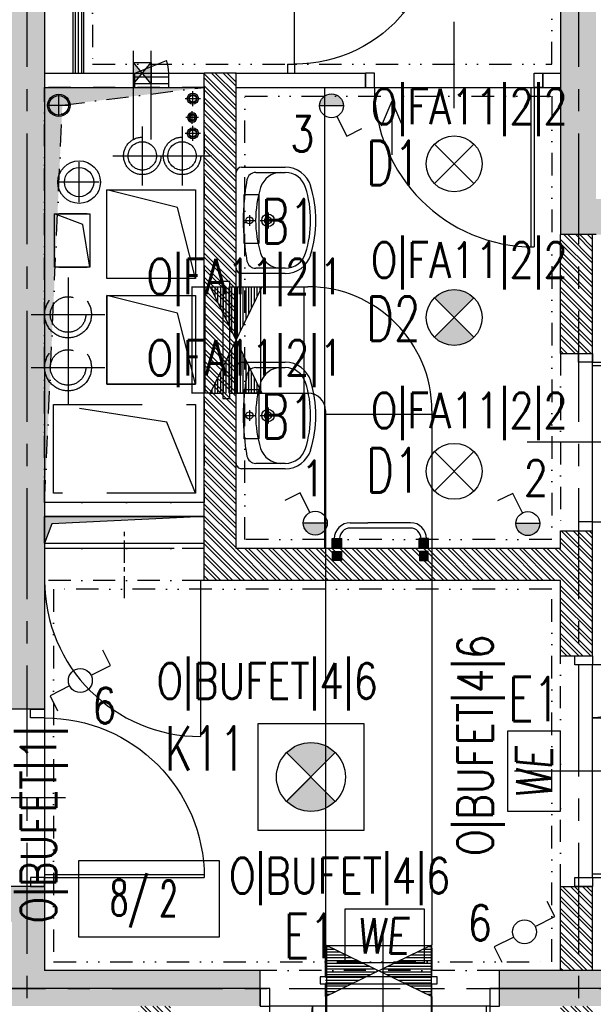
# Model space of a CAD drawing. Extents: x 41755 to 123924, y -112333 to 86187.
# Tile 220 of 256: x 100957 to 101280, y -7670 to -7114. Entities that reach past the tile are written whole.
import ezdxf
from ezdxf.enums import TextEntityAlignment as Align

# ---------------------------------------------------------------- set-up
doc = ezdxf.new("R2010")
doc.units = 0
doc.header["$LTSCALE"] = 50
for name, pattern in [('CENTER', [2, 1.25, -0.25, 0.25, -0.25]), ('DASHDOT', [1, 0.5, -0.25, 0, -0.25]), ('DASHED', [0.75, 0.5, -0.25]), ('DASHED2', [0.375, 0.25, -0.125]), ('DIVIDE', [31.75, 12.7, -6.35, 0, -6.35, 0, -6.35])]:
    doc.linetypes.add(name, pattern=pattern)
doc.layers.get('0').update_dxf_attribs({"color": 101, "linetype": 'CONTINUOUS'})
for name, color, linetype in [('Drz---drzwi', 5, 'CONTINUOUS'), ('E-90', 6, 'CONTINUOUS'), ('E35', 6, 'CONTINUOUS'), ('E50', 3, 'CONTINUOUS'), ('Ins-co', 2, 'CONTINUOUS'), ('Ins-kan', 54, 'CONTINUOUS'), ('ins-kan-deszcz', 132, 'CONTINUOUS'), ('Ins-ppoz-opis', 240, 'CONTINUOUS'), ('Ins-went', 141, 'CONTINUOUS'), ('Ins-wod', 4, 'CONTINUOUS'), ('Opis-pom', 6, 'CONTINUOUS'), ('Opis_pom_ramka', 6, 'CONTINUOUS'), ('Os-osie', 14, 'CENTER'), ('Os-osie glowne', 1, 'CENTER'), ('Sc-beton', 7, 'CONTINUOUS'), ('Sc-beton-hatch', 86, 'CONTINUOUS'), ('Sc-cegla pustak', 42, 'CONTINUOUS'), ('Sc-cegla pustak-hatch', 8, 'CONTINUOUS'), ('Sc-gk', 120, 'CONTINUOUS'), ('Sc-nadproza kon', 5, 'DASHED2'), ('Sc-silikat', 61, 'CONTINUOUS'), ('Sc-systemowe', 150, 'CONTINUOUS'), ('Suf-widok', 8, 'CONTINUOUS'), ('W-otwor-strop', 1, 'CONTINUOUS'), ('Wyp-sanitar', 131, 'CONTINUOUS')]:
    doc.layers.add(name, color=color, linetype=linetype)
doc.styles.add('KA wymiar', font='romans.shx', dxfattribs={"width": 0.6})
doc.styles.add('ROMANS', font='romans', dxfattribs={"width": 0.85})
doc.linetypes.add('BATTING', pattern='A,0.0001,-0.1,[134,ltypeshp.shx,S=0.1,R=0,X=-0.1,Y=0],-0.2,[134,ltypeshp.shx,S=0.1,R=180,X=0.1,Y=0],-0.1', length=0.4001)
doc.linetypes.add('ZIGZAG', pattern='A,0.00254,-5.08,[131,ltypeshp.shx,S=5.08,R=0,X=-5.08,Y=0],-10.16,[131,ltypeshp.shx,S=5.08,R=180,X=5.08,Y=0],-5.08', length=20.32254)

# ---------------------------------------------------------------- blocks, each defined once
blk = doc.blocks.new('_0630_drzwi 120 10')
at = {"ltscale": 7}
for p, q in [((5.5, 5), (5.5, 105)), ((7.5, 5), (7.5, 105)), ((65.5, 18), (65.5, -39))]:
    blk.add_line(p, q, dxfattribs=at)
for points in [[(129.5, 29), (129.5, 5)], [(5.5, 5), (129.5, 5)]]:
    blk.add_lwpolyline(points, dxfattribs=at)
for points in [[(0, -5), (5.5, -5), (5.5, 5), (0, 5)], [(129.5, -5), (135, -5), (135, 5), (129.5, 5)]]:
    blk.add_lwpolyline(points, close=True, dxfattribs=at)
for centre, radius, start, end in [((6.5, 6), 99.01, 359.4213, 89.4213), ((129.5, 5), 24, 90, 180)]:
    blk.add_arc(centre, radius, start, end, dxfattribs=at)
blk = doc.blocks.new('umywalka_60x45')
at = {"ltscale": 25}
for p, q in [((-27, 0), (27, 0)), ((-30, -27.72), (-30, -3)), ((0, -4.5), (0, -10.5)), ((30, -3), (30, -27.72)), ((-27, -27.72), (-27, -11.03)), ((3, -7.5), (-3, -7.5)), ((27, -11.03), (27, -27.72)), ((0, -13.5), (0, -22.5)), ((4.5, -18), (-4.5, -18))]:
    blk.add_line(p, q, dxfattribs=at)
for centre, radius in [((0, -7.5), 2), ((0, -18), 3.5), ((0, -18), 2)]:
    blk.add_circle(centre, radius, dxfattribs=at)
for centre, radius, start, end in [((27, -3), 3, 0, 90), ((-27, -3), 3, 90, 180), ((0, -129.43), 125.43, 79.4737, 100.5263), ((-22, -11.03), 5, 100.5263, 180), ((0, -73.4), 62.4, 72.6871, 107.3129), ((22, -11.03), 5, 0, 79.4737), ((-15, -25.28), 12, 107.3129, 180), ((15, -25.28), 12, 0, 72.6871), ((-15, -27.72), 15, 180, 252.6871), ((-15, -27.72), 12, 180, 252.6871), ((15, -27.72), 12, 287.3129, 0), ((15, -27.72), 15, 287.3129, 0), ((0, 20.4), 65.4, 252.6871, 287.3129), ((0, 20.4), 62.4, 252.6871, 287.3129)]:
    blk.add_arc(centre, radius, start, end, dxfattribs=at)
blk = doc.blocks.new('_0630_DRZWI_90')
at = {"ltscale": 7}
for p, q in [((5, 8), (5, 98)), ((6.8, 8), (6.8, 97.98))]:
    blk.add_line(p, q, dxfattribs=at)
at = {"ltscale": 25}
for p, q in [((50, 19.7), (50, -28.9)), ((5, 8), (0, 8)), ((0, 8), (5, 8)), ((0, 0), (0, 8)), ((95, 8), (5, 8)), ((5, 8), (5, 0)), ((95, 8), (95, 0)), ((100, 8), (95, 8)), ((100, 0), (100, 8)), ((5, 0), (0, 0)), ((5, 0), (0, 0)), ((95, 0), (100, 0)), ((95, 0), (100, 0))]:
    blk.add_line(p, q, dxfattribs=at)
at = {"ltscale": 7}
blk.add_arc((5, 8), 90, 0, 90, dxfattribs=at)
blk = doc.blocks.new('_dhgfkgh')
at = {"ltscale": 7}
for p, q in [((-23, -65), (34, -65)), ((-10, -125), (-100, -125)), ((-10, -123), (-99.98, -123))]:
    blk.add_line(p, q, dxfattribs=at)
for points in [[(0, -5), (0, 0), (-10, 0), (-10, -5)], [(0, -130), (0, -125), (-10, -125), (-10, -130)]]:
    blk.add_lwpolyline(points, close=True, dxfattribs=at)
for points in [[(-40, -5), (-10, -5)], [(-10, -125), (-10, -5)]]:
    blk.add_lwpolyline(points, dxfattribs=at)
for centre, radius, start, end in [((-10, -5), 30, 180, 270), ((-10, -125), 90, 90, 180)]:
    blk.add_arc(centre, radius, start, end)
blk = doc.blocks.new('_jhgjdfjghsdjgfhjfgjkfghgf')
at = {"ltscale": 25}
for p, q in [((0, 91.14), (0, 1.14)), ((11.7, 46.14), (-36.9, 46.14))]:
    blk.add_line(p, q, dxfattribs=at)
at = {"ltscale": 7}
for p, q in [((0, 1.14), (61.33, 62.47)), ((1.27, -0.13), (62.47, 61.07))]:
    blk.add_line(p, q, dxfattribs=at)
blk.add_circle((0, 0), 1)
blk.add_arc((0.02, 11.25), 79.88, 38.5768, 90.0142, dxfattribs=at)
blk = doc.blocks.new('_STRZAŁKA_WENT')
for q in [(-6.02, -14.01), (0, -30.24), (6.02, -14.01)]:
    blk.add_line((0, 0), q)
blk = doc.blocks.new('_opis_pom_metka')
at = {"layer": 'Opis_pom_ramka'}
blk.add_lwpolyline([(-33.13, 0), (32.87, 0), (32.87, -36), (-33.13, -36)], close=True, dxfattribs=at)
at = {"style": 'KA wymiar', "width": 0.6}
blk.add_attdef('KO/', text='', height=16.8, dxfattribs=at).set_placement((3.45, -25.87), align=Align.RIGHT)
blk.add_attdef('NR', (3.8, -26.16), '', height=16.8, dxfattribs=at)
blk = doc.blocks.new('_jdgjdgjhg')
at = {"ltscale": 10}
blk.add_hatch(color=256, dxfattribs=at).paths.add_polyline_path([(-54.2, 4.46), (-48.8, 4.46), (-48.8, 9.86), (-54.2, 9.86)])
h = blk.add_hatch(color=256, dxfattribs=at)
h.paths.add_polyline_path([(0.2, 4.4), (0.2, 9.8), (-5.2, 9.8), (-5.2, 4.4)])
edge = h.paths.add_edge_path(flags=16)
edge.add_line((-4, 9.8), (-1, 9.8))
for points in [[(-49, -2.5), (-54, -2.5), (-54, 2.5), (-49, 2.5)], [(-5, -2.5), (0, -2.5), (0, 2.5), (-5, 2.5)]]:
    blk.add_hatch(color=256).paths.add_polyline_path(points)
for p, q in [((-44, 18.75, 0), (-34.09, 18.75, 0)), ((-10, 18.75, 0), (-34.09, 18.75, 0)), ((-10, 15.75, 0), (-44, 15.75, 0)), ((-54.2, 4.44), (-54.2, 9.84)), ((-54.2, 9.84), (-48.8, 9.84)), ((-53, 9.84), (-50, 9.84)), ((-48.8, 4.44), (-48.8, 9.84)), ((-5.2, 4.44), (-5.2, 9.84)), ((0.2, 9.84), (-5.2, 9.84)), ((-4, 9.84), (-1, 9.84)), ((-1, 9.84), (-4, 9.84)), ((0.2, 4.44), (0.2, 9.84)), ((-54.2, 4.44), (-48.8, 4.44)), ((0.2, 4.44), (-5.2, 4.44)), ((0, 2.5), (-5, 2.5)), ((-5, 2.5), (-5, -2.5)), ((0, -2.5), (0, 2.5)), ((-5, -2.5), (0, -2.5))]:
    blk.add_line(p, q)
blk.add_lwpolyline([(-49, -2.5), (-54, -2.5), (-54, 2.5), (-49, 2.5)], close=True)
for centre, radius, start, end in [((-44, 9.75, 0), 9, 90, 179.4026), ((-10, 9.75, 0), 9, 0.5974, 90), ((-44, 9.75, 0), 6, 90, 179.1039), ((-10, 9.75, 0), 6, 0.8961, 90)]:
    blk.add_arc(centre, radius, start, end)
blk = doc.blocks.new('_dkjhsjhkfgh')
at = {"layer": 'Ins-went', "ltscale": 2}
h = blk.add_hatch(dxfattribs=at)
h.set_pattern_fill('LINE', color=256, scale=0.5, angle=90, style=0)
h.set_pattern_definition([(90, (1287.9442, 3140.6), (-1.5875, -2e-13), [])])
h.paths.add_polyline_path([(1273.44, 3110.6), (1302.44, 3110.6), (1273.44, 3170.6), (1302.44, 3170.6)])
h = blk.add_hatch(dxfattribs=at)
h.set_pattern_fill('LINE', color=256, scale=0.5, angle=180, style=0)
h.set_pattern_definition([(180, (1368.4442, 2785), (2e-13, -1.5875), [])])
h.paths.add_polyline_path([(1398.44, 2770.5), (1398.44, 2799.5), (1338.44, 2770.5), (1338.44, 2799.5)])
for p, q in [((1262.9, 3170.6), (1280.44, 3170.6, -3530)), ((1262.94, 3170.6), (1262.94, 3110.6)), ((1270.44, 3170.6), (1270.44, 3110.6)), ((1273.44, 3170.6, -3530), (1302.44, 3110.6, -3530)), ((1302.44, 3170.6, -3530), (1273.44, 3110.6, -3530)), ((1284.44, 3173.6, -3530), (1280.44, 3173.6, -3530)), ((1280.44, 3173.6, -3530), (1280.44, 3107.6, -3530)), ((1284.44, 3107.6, -3530), (1284.44, 3173.6, -3530)), ((1284.44, 3170.6, -3530), (1302.44, 3170.6, -3530)), ((1301.99, 3111.05, -3530), (1301.99, 3170.15, -3530)), ((1302.44, 3170.6, -3530), (1323.44, 3170.6, -3530)), ((1323.44, 3170.6, -3530), (1328.44, 3170.6, -3530)), ((1326.44, 3110.6, -3530), (1326.44, 3170.6, -3530)), ((1215, 3165.6), (1265, 3165.6)), ((1215, 3165.6), (1215, 3115.6)), ((1215, 3115.6), (1215, 3165.6)), ((1215, 3165.6), (1265, 3165.6)), ((1255, 3155.6), (1215, 3165.6)), ((1215, 3115.6), (1215, 3165.6)), ((1215, 3165.6), (1265, 3165.6)), ((1265, 3165.6), (1265, 3115.6)), ((1265, 3165.6), (1265, 3115.6)), ((1265, 3165.6), (1265, 3115.6)), ((1265, 3115.6), (1255, 3155.6)), ((1215, 3115.6), (1265, 3115.6)), ((1265, 3115.6), (1215, 3115.6)), ((1265, 3115.6), (1215, 3115.6)), ((1273.44, 3110.6), (1262.9, 3110.6)), ((1273.44, 3110.6, -3530), (1280.44, 3110.6, -3530)), ((1284.44, 3110.6, -3530), (1302.44, 3110.6, -3530)), ((1300.69, 3110.6, -3530), (1288.09, 3110.6, -3530)), ((1302.44, 3110.6, -3530), (1323.44, 3110.6, -3530)), ((1323.44, 3110.6, -3530), (1328.44, 3110.6, -3530)), ((1280.44, 3107.6, -3530), (1284.44, 3107.6, -3530)), ((1338.44, 3100.6, -3530), (1338.44, 3095.6, -3530)), ((1398.44, 3098.6, -3530), (1338.44, 3098.6, -3530)), ((1398.44, 3100.6, -3530), (1398.44, 3095.6, -3530)), ((1338.44, 3095.6), (1338.44, 2799.5)), ((1398.44, 3095.6), (1398.44, 2799.5)), ((1338.44, 2770.5), (1398.44, 2799.5)), ((1338.44, 2799.5), (1398.44, 2770.5)), ((1338.44, 2781.5), (1338.44, 2799.5)), ((1338.89, 2799.05), (1338.89, 2759.95)), ((1397.99, 2799.05), (1338.89, 2799.05)), ((1397.99, 2799.05), (1397.99, 2759.95)), ((1398.44, 2781.5), (1398.44, 2799.5)), ((1398.44, 2797.75), (1398.44, 2785.15)), ((1401.44, 2781.5), (1335.44, 2781.5)), ((1335.44, 2781.5), (1335.44, 2777.5)), ((1401.44, 2777.5), (1401.44, 2781.5)), ((1335.44, 2777.5), (1401.44, 2777.5)), ((1338.44, 2770.5), (1338.44, 2777.5)), ((1398.44, 2770.5), (1398.44, 2777.5)), ((1338.44, 2770.5), (1338.44, 2673.5)), ((1398.44, 2770.5), (1398.44, 2709.5))]:
    blk.add_line(p, q, dxfattribs=at)
for radius in [70, 10]:
    blk.add_arc((1328.44, 3100.6, -3530), radius, 0, 90, dxfattribs=at)
blk = doc.blocks.new('_ljgjfkjhkf')
for p, q in [((-19.13, 0), (-19.13, -6)), ((-19.13, 0), (0, 0)), ((-19.13, -2), (-19.13, -4)), ((0, -4), (-19.13, -4)), ((0, 0), (0, -6)), ((0, -6), (-19.13, -6)), ((0, -6), (-17.84, -13.06))]:
    blk.add_line(p, q)
blk.add_arc((0.87, -6), 20, 180, 200.6563)
blk = doc.blocks.new('we')
at = {"layer": 'E35', "ltscale": 0.2}
blk.add_lwpolyline([(45, 30), (0, 30), (0, 0), (45, 0)], close=True, dxfattribs=at)
at = {"layer": 'E35', "ltscale": 0.2, "style": 'ROMANS', "oblique": 5, "width": 0.8}
blk.add_text('WE', height=20, dxfattribs=at).set_placement((21.44, 15), align=Align.MIDDLE_CENTER)

msp = doc.modelspace()

# ---------------------------------------------------------------- hatches: boundary and pattern name
at = {"layer": 'E35'}
for points in [[(101126.014, -7163.048), (101139.514, -7163.048, 1)], [(101116.855, -7398.362), (101130.355, -7398.362, -1)], [(101236.735, -7398.606), (101250.235, -7398.606, -1)]]:
    msp.add_hatch(color=256, dxfattribs=at).paths.add_polyline_path(points)
h = msp.add_hatch(color=256, dxfattribs=at)
edge = h.paths.add_edge_path()
edge.add_line((101201.966, -7282.44), (101190.829, -7293.577))
edge.add_ellipse((101201.966, -7282.44), major_axis=(11.137, 11.137), ratio=1, start_angle=180, end_angle=270)
edge.add_line((101213.103, -7293.577), (101201.966, -7282.44))
edge = h.paths.add_edge_path()
edge.add_line((101190.829, -7271.303), (101201.966, -7282.44))
edge.add_line((101201.966, -7282.44), (101213.103, -7271.303))
edge.add_ellipse((101201.966, -7282.44), major_axis=(11.137, 11.137), ratio=1, start_angle=360, end_angle=450)
h = msp.add_hatch(color=256, dxfattribs=at)
edge = h.paths.add_edge_path()
edge.add_line((101121.167, -7541.439), (101134.914, -7527.693))
edge.add_ellipse((101121.167, -7541.439), major_axis=(13.746, 13.746), ratio=1, start_angle=360, end_angle=450)
edge.add_line((101107.421, -7527.693), (101121.167, -7541.439))
edge = h.paths.add_edge_path()
edge.add_line((101134.914, -7555.186), (101121.167, -7541.439))
edge.add_line((101121.167, -7541.439), (101107.421, -7555.186))
edge.add_ellipse((101121.167, -7541.439), major_axis=(-13.746, 13.746), ratio=1, start_angle=90, end_angle=180)
at = {"layer": 'Ins-went', "linetype": 'DASHED', "ltscale": 2}
h = msp.add_hatch(color=256, dxfattribs=at)
h.paths.add_polyline_path([(101021.049, -7138.641), (101021.049, -7144.641), (101026.049, -7144.641)])
h.paths.add_polyline_path([(101031.049, -7138.641), (101026.049, -7144.641), (101031.049, -7144.641)])
h.paths.add_polyline_path([(101031.049, -7144.641), (101026.049, -7144.641), (101031.049, -7150.641)])
h.paths.add_polyline_path([(101026.049, -7144.641), (101021.049, -7144.641), (101021.049, -7150.641)])
at = {"layer": 'Sc-beton-hatch'}
h = msp.add_hatch(dxfattribs=at)
h.set_pattern_fill('ANSI33', color=256, style=0)
h.set_pattern_definition([(45, (48983.4185, 565.478), (-4.49012806, 4.49012806), []), (45, (48987.9087, 565.478), (-4.49012806, 4.49012806), [3.175, -1.5875])])
h.paths.add_polyline_path([(102400.966, -5400.641), (102380.966, -5400.641), (102380.966, -5500.641), (102330.966, -5500.641), (102330.966, -5520.641), (102380.966, -5520.641), (102380.966, -5973.641), (102400.966, -5973.641)])
h.paths.add_polyline_path([(101710.966, -5330.585), (101710.966, -5560.641), (101730.966, -5560.641), (101730.966, -5520.641), (101770.966, -5520.641), (101770.966, -5500.641), (101730.966, -5500.641), (101730.966, -5327.797, 0.0068353), (101990.084, -5287.78), (101987.07, -5268.006, -0.0084051), (101668.963, -5316.121), (101671.621, -5335.944, 0.0010351)])
h.paths.add_polyline_path([(101738.466, -5895.641), (101703.466, -5895.641), (101703.466, -5930.641), (101738.466, -5930.641)])
h.paths.add_polyline_path([(101695.966, -6277.641), (101730.966, -6277.641), (101730.966, -6242.641), (101695.966, -6242.641)])
h.paths.add_polyline_path([(102400.966, -6108.641), (102380.966, -6108.641), (102380.966, -6330.641), (102400.966, -6330.641)])
h.paths.add_polyline_path([(100985.966, -5895.641), (100950.966, -5895.641), (100950.966, -5930.641), (100985.966, -5930.641)], flags=17)
h.paths.add_polyline_path([(100765.966, -5910.641), (100765.966, -5413.927, 0.0063955), (101010.966, -5401.354), (101009.686, -5381.395, -0.0079596), (100705.366, -5396.058), (100706.01, -5416.048, 0.0010422), (100745.966, -5414.677), (100745.966, -6082.641), (100765.966, -6082.641), (100765.966, -5930.641), (100798.966, -5930.641), (100798.966, -5930.637), (100798.966, -5910.641)])
h.paths.add_polyline_path([(100310.966, -6262.641), (100410.966, -6262.641), (100410.966, -6460.641), (100430.966, -6460.641), (100430.966, -6262.641), (100765.966, -6262.641), (100765.966, -6237.641), (100745.966, -6237.641), (100745.966, -6242.641), (100330.966, -6242.641), (100330.966, -5420.801, 0.0010428), (100370.966, -5420.993), (100371.02, -5400.99, -0.0015651), (100310.966, -5400.641)])
h.paths.add_polyline_path([(100970.966, -6242.641), (100950.966, -6242.641), (100950.966, -6900.641), (100927.966, -6900.641), (100927.966, -6920.641), (100950.966, -6920.641), (100950.966, -7503.141), (100970.966, -7503.141), (100970.966, -6920.641), (101261.966, -6920.641), (101261.966, -7235.641), (101281.966, -7235.641), (101334.966, -7235.641), (101334.966, -7215.641), (101281.966, -7215.641), (101281.966, -6900.641), (100970.966, -6900.641)])
h.paths.add_polyline_path([(100410.966, -6710.641), (100430.966, -6710.641), (100430.966, -6610.641), (100410.966, -6610.641)])
h.paths.add_polyline_path([(100410.966, -6960.641), (100430.966, -6960.641), (100430.966, -6920.641), (100470.966, -6920.641), (100470.966, -6900.641), (100430.966, -6900.641), (100430.966, -6860.641), (100410.966, -6860.641)])
h.paths.add_polyline_path([(100790.966, -6920.641), (100790.966, -6900.641), (100725.966, -6900.641), (100725.966, -6920.641)])
h.paths.add_polyline_path([(101334.966, -6920.641), (101334.966, -6900.641), (101281.966, -6900.641), (101281.966, -6920.641)], flags=17)
h.paths.add_polyline_path([(101556.966, -6920.641), (101556.966, -6900.641), (101468.966, -6900.641), (101468.966, -6920.641)])
h.paths.add_polyline_path([(101710.966, -6900.641), (101690.966, -6900.641), (101690.966, -6920.641), (101710.966, -6920.641)])
h.paths.add_polyline_path([(101730.966, -6900.641), (101710.966, -6900.641), (101710.966, -6920.641), (101710.966, -7215.641), (101690.966, -7215.641), (101690.966, -7235.641), (101730.966, -7235.641)])
h.paths.add_polyline_path([(101488.966, -7215.641), (101468.966, -7215.641), (101468.966, -7235.641), (101556.966, -7235.641), (101556.966, -7215.641), (101503.966, -7215.641), (101503.966, -6920.641), (101488.966, -6920.641)])
h.paths.add_polyline_path([(102400.966, -6750.641), (102380.966, -6750.641), (102380.966, -7100.641), (102400.966, -7100.641)])
h.paths.add_polyline_path([(102400.966, -7200.641), (102380.966, -7200.641), (102380.966, -7465.641), (102400.966, -7465.641)])
h.paths.add_polyline_path([(102380.966, -7650.641), (102332.966, -7650.641), (102332.966, -7670.641), (102380.966, -7670.641), (102380.966, -8275.641), (102400.966, -8275.641), (102400.966, -7615.641), (102380.966, -7615.641)])
h.paths.add_polyline_path([(102133.966, -7650.641), (102133.966, -7670.641), (102227.966, -7670.641), (102227.966, -7650.641)])
h.paths.add_polyline_path([(101905.966, -7650.641), (101905.966, -7670.641), (102008.966, -7670.641), (102008.966, -7650.641)])
h.paths.add_polyline_path([(101710.966, -7670.641), (101710.966, -8400.641), (101685.966, -8400.641), (101685.966, -8420.641), (101730.966, -8420.641), (101730.966, -7670.641), (101770.966, -7670.641), (101770.966, -7650.641), (101227.466, -7650.641), (101227.466, -7670.641)])
h.paths.add_polyline_path([(100950.966, -7650.641), (100430.966, -7650.641), (100430.966, -7590.641), (100410.966, -7590.641), (100410.966, -7670.641), (100745.966, -7670.641), (101092.466, -7670.641), (101092.466, -7650.641), (100970.966, -7650.641), (100970.966, -7603.141), (100950.966, -7603.141)])
h.paths.add_polyline_path([(100410.966, -7440.641), (100430.966, -7440.641), (100430.966, -7397.641), (100410.966, -7397.641)])
h.paths.add_polyline_path([(100430.966, -7110.641), (100410.966, -7110.641), (100410.966, -7307.641), (100430.966, -7307.641)])
h.paths.add_polyline_path([(100745.966, -8420.641), (100765.966, -8420.641), (100765.966, -8400.641), (100410.966, -8400.641), (100410.966, -8420.641)])
h.paths.add_polyline_path([(100765.966, -8420.641), (100785.966, -8420.641), (100785.966, -8400.641), (100765.966, -8400.641)])
h.paths.add_polyline_path([(100785.966, -8400.641), (100785.966, -8420.641), (101097.466, -8420.641), (101097.466, -8400.641)])
h.paths.add_polyline_path([(101322.966, -8420.641), (101322.966, -8400.641), (101227.466, -8400.641), (101227.466, -8420.641)], flags=17)
h.paths.add_polyline_path([(101432.966, -8400.641), (101432.966, -8420.641), (101575.966, -8420.641), (101575.966, -8400.641)])
h.paths.add_polyline_path([(101950.966, -8400.641), (101950.966, -8420.641), (102028.966, -8420.641), (102028.966, -8400.641)])
h.paths.add_polyline_path([(102138.966, -8400.641), (102138.966, -8420.641), (102380.966, -8420.641), (102380.966, -8445.641), (102400.966, -8445.641), (102400.966, -8375.641), (102380.966, -8375.641), (102380.966, -8400.641)])
h.paths.add_polyline_path([(102380.966, -8568.641), (102345.966, -8568.641), (102345.966, -8875.141), (102365.966, -8875.141), (102365.966, -8588.641), (102400.966, -8588.641), (102400.966, -8545.641), (102380.966, -8545.641)])
h.paths.add_polyline_path([(102365.966, -8995.141), (102345.966, -8995.141), (102345.966, -9050.641), (101950.966, -9050.641), (101950.966, -9075.641), (102345.966, -9075.641), (102345.966, -9105.641), (102365.966, -9105.641), (102365.966, -9075.641)])
h.paths.add_polyline_path([(102400.966, -9290.641), (102365.966, -9290.641), (102365.966, -9255.641), (102345.966, -9255.641), (102345.966, -9310.641), (102380.966, -9310.641), (102380.966, -9718.141), (102380.966, -9900.641), (101730.966, -9900.641), (101730.966, -9855.641), (101710.966, -9855.641), (101710.966, -9920.641), (102380.966, -9920.641), (102380.966, -10349.912), (102380.966, -10410.641), (102400.966, -10410.641), (102400.966, -10010.641), (102400.966, -9838.141)])
h.paths.add_polyline_path([(101730.966, -9529.641), (101710.966, -9529.641), (101710.966, -9725.641), (101730.966, -9725.641)], flags=17)
h.paths.add_polyline_path([(101710.966, -9419.641), (101730.966, -9419.641), (101730.966, -8640.641), (101710.966, -8640.641), (101710.966, -9050.641), (101414.966, -9050.641), (101414.966, -9075.641), (101710.966, -9075.641)])
h.paths.add_polyline_path([(101263.966, -9050.641), (101263.966, -9075.641), (101304.966, -9075.641), (101304.966, -9050.641)])
h.paths.add_polyline_path([(101041.966, -9075.641), (101041.966, -9050.641), (100925.966, -9050.641), (100925.966, -9075.641)])
h.paths.add_polyline_path([(100825.966, -9075.641), (100825.966, -9050.641), (100530.966, -9050.641), (100530.966, -9035.641), (100510.966, -9035.641), (100510.966, -9050.641), (100270.966, -9050.641), (100270.966, -9075.641), (100510.966, -9075.641), (100510.966, -9471.141), (100530.966, -9471.141), (100530.966, -9075.641)])
h.paths.add_polyline_path([(100530.966, -8906.641), (100510.966, -8906.641), (100510.966, -8938.641), (100530.966, -8938.641)])
h.paths.add_polyline_path([(100220.966, -9075.641), (100220.966, -9050.641), (100170.966, -9050.641), (100170.966, -9075.641)])
h.paths.add_polyline_path([(100120.966, -9075.641), (100120.966, -9050.641), (100070.966, -9050.641), (100070.966, -9075.641)])
h.paths.add_polyline_path([(100020.966, -9075.641), (100020.966, -9050.641), (99970.966, -9050.641), (99970.966, -9075.641)])
h.paths.add_polyline_path([(99920.966, -9075.641), (99920.966, -9050.641), (99880.966, -9050.641), (99880.966, -9957.641), (99980.966, -9957.641), (99980.966, -9972.641), (100000.966, -9972.641), (100000.966, -9937.641), (99900.966, -9937.641), (99900.966, -9075.641)])
h.paths.add_polyline_path([(101041.966, -9396.641), (101041.966, -9378.641), (100927.966, -9378.641), (100927.966, -9396.641)])
h.paths.add_polyline_path([(100510.966, -9725.641), (100530.966, -9725.641), (100530.966, -9571.141), (100510.966, -9571.141)])
h.paths.add_polyline_path([(100000.966, -10090.641), (100000.966, -10072.641), (99980.966, -10072.641), (99980.966, -10090.641), (99780.966, -10090.641), (99780.966, -10445.641), (100510.966, -10445.641), (100510.966, -10485.641), (100530.966, -10485.641), (100530.966, -10445.641), (100580.966, -10445.641), (100580.966, -10425.641), (100530.966, -10425.641), (100530.966, -10270.641), (100510.966, -10270.641), (100510.966, -10425.641), (99800.966, -10425.641), (99800.966, -10110.641), (100510.966, -10110.641), (100510.966, -10120.641), (100530.966, -10120.641), (100530.966, -9855.641), (100510.966, -9855.641), (100510.966, -10090.641)])
h.paths.add_polyline_path([(100970.966, -9920.641), (101087.466, -9920.641), (101087.466, -9900.641), (100750.966, -9900.641), (100750.966, -9920.641), (100950.966, -9920.641), (100950.966, -10425.641), (100730.966, -10425.641), (100730.966, -10445.641), (100790.966, -10445.641), (100790.966, -10485.641), (100810.966, -10485.641), (100810.966, -10445.641), (101070.966, -10445.641), (101070.966, -10425.641), (100970.966, -10425.641)])
h.paths.add_polyline_path([(101197.466, -9900.641), (101197.466, -9920.641), (101261.966, -9920.641), (101261.966, -10425.641), (101220.966, -10425.641), (101220.966, -10445.641), (101802.966, -10445.641), (101802.966, -10425.641), (101281.966, -10425.641), (101281.966, -9900.641)])
h.paths.add_polyline_path([(102365.966, -10445.641), (102365.966, -10425.641), (102320.966, -10425.641), (102320.966, -10445.641)])
h.paths.add_polyline_path([(102383.466, -10428.141), (102365.966, -10445.641), (102400.966, -10445.641)])
h.paths.add_polyline_path([(102365.966, -10410.641), (102365.966, -10445.641), (102383.466, -10428.141)])
h.paths.add_polyline_path([(102365.966, -10410.641), (102383.466, -10428.141), (102400.966, -10410.641)])
h.paths.add_polyline_path([(102400.966, -10410.641), (102383.466, -10428.141), (102400.966, -10445.641)])
at = {"layer": 'Sc-cegla pustak-hatch'}
h = msp.add_hatch(dxfattribs=at)
h.set_pattern_fill('ANSI32', color=256, scale=0.5, angle=90, style=0)
h.set_pattern_definition([(135, (48983.4185, 565.478), (-3.36759605, -3.36759605), []), (135, (48983.4185, 567.723), (-3.36759605, -3.36759605), [])])
h.paths.add_polyline_path([(101775.966, -6918.641), (101775.966, -6900.641), (101730.966, -6900.641), (101730.966, -6918.641)])
h.paths.add_polyline_path([(101950.966, -6918.641), (101950.966, -7430.641), (101968.966, -7430.641), (101968.966, -7403.641), (102042.966, -7403.641), (102050.966, -7403.641), (102050.966, -7411.641), (102042.966, -7411.641), (102042.966, -7430.641), (102068.766, -7430.641), (102068.766, -7412.641), (102060.966, -7412.641), (102060.966, -7385.641), (101968.966, -7385.641), (101968.966, -7036.641), (102033.966, -7036.641), (102033.966, -7018.641), (101968.966, -7018.641), (101968.966, -6900.641), (101905.966, -6900.641), (101905.966, -6918.641)])
h.paths.add_polyline_path([(102133.966, -7018.641), (102133.966, -7036.641), (102380.966, -7036.641), (102380.966, -7018.641)])
h.paths.add_polyline_path([(102380.966, -7430.641), (102380.966, -7412.641), (102168.766, -7412.641), (102168.766, -7430.641)])
h.paths.add_polyline_path([(101950.966, -7898.641), (101968.966, -7898.641), (101968.966, -7670.641), (101950.966, -7670.641)])
h.paths.add_polyline_path([(101078.966, -7412.641), (101078.966, -7144.641), (101060.966, -7144.641), (101060.966, -7430.641), (101261.966, -7430.641), (101261.966, -7473.141), (101279.966, -7473.141), (101279.966, -7402.641), (101261.966, -7402.641), (101261.966, -7412.641)])
h.paths.add_polyline_path([(101279.966, -7235.641), (101261.966, -7235.641), (101261.966, -7302.641), (101279.966, -7302.641)])
h.paths.add_polyline_path([(100885.966, -7412.641), (100885.966, -7430.641), (100950.966, -7430.641), (100950.966, -7412.641)])
h.paths.add_polyline_path([(100785.966, -7430.641), (100785.966, -7412.641), (100727.966, -7412.641), (100727.966, -7430.641)])
h.paths.add_polyline_path([(100637.966, -7430.641), (100637.966, -7412.641), (100430.966, -7412.641), (100430.966, -7430.641)])
h.paths.add_polyline_path([(100410.966, -7790.641), (100428.966, -7790.641), (100428.966, -7670.641), (100410.966, -7670.641)])
h.paths.add_polyline_path([(100410.966, -8005.641), (100428.966, -8005.641), (100428.966, -8000.641), (101023.966, -8000.641), (101023.966, -8064.641), (101041.966, -8064.641), (101041.966, -7926.641), (101023.966, -7926.641), (101023.966, -7982.641), (100765.966, -7982.641), (100765.966, -7900.641), (100747.966, -7900.641), (100747.966, -7982.641), (100428.966, -7982.641), (100428.966, -7940.641), (100410.966, -7940.641)])
h.paths.add_polyline_path([(100765.966, -7670.641), (100747.966, -7670.641), (100747.966, -7800.641), (100765.966, -7800.641)])
h.paths.add_polyline_path([(101041.966, -7670.641), (101023.966, -7670.641), (101023.966, -7826.641), (101041.966, -7826.641)])
h.paths.add_polyline_path([(101279.966, -7603.141), (101261.966, -7603.141), (101261.966, -7650.641), (101279.966, -7650.641)])
h.paths.add_polyline_path([(101279.966, -7670.641), (101261.966, -7670.641), (101261.966, -8400.641), (101279.966, -8400.641), (101279.966, -8004.641), (101575.966, -8004.641), (101575.966, -7986.641), (101279.966, -7986.641)])
h.paths.add_polyline_path([(101041.966, -8164.641), (101023.966, -8164.641), (101023.966, -8400.641), (101041.966, -8400.641)])
h.paths.add_polyline_path([(100428.966, -8155.641), (100410.966, -8155.641), (100410.966, -8220.641), (100428.966, -8220.641)])
h.paths.add_polyline_path([(100410.966, -8400.641), (100428.966, -8400.641), (100428.966, -8370.641), (100410.966, -8370.641)])
h.paths.add_polyline_path([(100428.966, -8435.641), (100428.966, -8420.641), (100410.966, -8420.641), (100410.966, -8435.641)])
h.paths.add_polyline_path([(100410.966, -8650.641), (100428.966, -8650.641), (100428.966, -8585.641), (100410.966, -8585.641)])
h.paths.add_polyline_path([(100410.966, -8924.641), (100510.966, -8924.641), (100510.966, -8906.641), (100428.966, -8906.641), (100428.966, -8800.641), (100410.966, -8800.641)])
h.paths.add_polyline_path([(100747.966, -8740.641), (100765.966, -8740.641), (100765.966, -8432.641), (100747.966, -8432.641)])
h.paths.add_polyline_path([(101023.966, -9050.641), (101041.966, -9050.641), (101041.966, -8895.641), (101023.966, -8895.641)])
h.paths.add_polyline_path([(101023.966, -8795.641), (101041.966, -8795.641), (101041.966, -8420.641), (101023.966, -8420.641)])
h.paths.add_polyline_path([(101710.966, -8004.641), (101710.966, -7986.641), (101685.966, -7986.641), (101685.966, -8004.641)])
h.paths.add_polyline_path([(101977.966, -8028.641), (101977.966, -8102.641), (101950.966, -8102.641), (101950.966, -8400.641), (101968.966, -8400.641), (101968.966, -8120.641), (102380.966, -8120.641), (102380.966, -8102.641), (101995.966, -8102.641), (101995.966, -8010.641), (101968.966, -8010.641), (101968.966, -7988.641), (101950.966, -7988.641), (101950.966, -8028.641)])
h.paths.add_polyline_path([(101968.966, -8658.641), (101968.966, -8420.641), (101950.966, -8420.641), (101950.966, -8640.641), (101905.966, -8640.641), (101905.966, -8658.641)])
h.paths.add_polyline_path([(101950.966, -8778.641), (101950.966, -8796.641), (102345.966, -8796.641), (102345.966, -8778.641)])
h.paths.add_polyline_path([(101657.966, -8640.641), (101657.966, -8658.641), (101695.966, -8658.641), (101710.966, -8658.641), (101710.966, -8640.641)])
h.paths.add_polyline_path([(101775.966, -8658.641), (101775.966, -8640.641), (101730.966, -8640.641), (101730.966, -8658.641)])
h.paths.add_polyline_path([(101547.966, -8658.641), (101547.966, -8640.641), (101465.966, -8640.641), (101465.966, -8595.641), (101447.966, -8595.641), (101447.966, -8640.641), (101432.966, -8640.641), (101432.966, -8658.641)])
h.paths.add_polyline_path([(101465.966, -8420.641), (101447.966, -8420.641), (101447.966, -8465.641), (101465.966, -8465.641)])
h.paths.add_polyline_path([(101263.966, -8640.641), (101263.966, -9050.641), (101281.966, -9050.641), (101281.966, -8658.641), (101322.966, -8658.641), (101322.966, -8640.641)])
h.paths.add_polyline_path([(100530.966, -9378.641), (100530.966, -9396.641), (100747.966, -9396.641), (100747.966, -9662.641), (100530.966, -9662.641), (100530.966, -9680.641), (101041.966, -9680.641), (101041.966, -9586.141), (101023.966, -9586.141), (101023.966, -9662.641), (100765.966, -9662.641), (100765.966, -9396.641), (100927.966, -9396.641), (100927.966, -9378.641)])
h.paths.add_polyline_path([(101041.966, -9396.641), (101023.966, -9396.641), (101023.966, -9486.141), (101041.966, -9486.141)], flags=17)
h.paths.add_polyline_path([(101041.966, -9075.641), (101023.966, -9075.641), (101023.966, -9378.641), (101041.966, -9378.641)])
h.paths.add_polyline_path([(101664.077, -9409.641), (101664.077, -9391.641), (101281.966, -9391.641), (101281.966, -9075.641), (101263.966, -9075.641), (101263.966, -9725.641), (101281.966, -9725.641), (101281.966, -9680.641), (101710.966, -9680.641), (101710.966, -9662.641), (101281.966, -9662.641), (101281.966, -9409.641)])
h.paths.add_polyline_path([(102345.966, -9310.641), (102345.966, -9292.641), (101950.966, -9292.641), (101950.966, -9310.641)])
h.paths.add_polyline_path([(101950.966, -9552.641), (101968.966, -9552.641), (101968.966, -9542.641), (102380.966, -9542.641), (102380.966, -9524.641), (101968.966, -9524.641), (101968.966, -9418.641), (101950.966, -9418.641)])
h.paths.add_polyline_path([(101968.966, -9672.641), (101968.966, -9662.641), (101950.966, -9662.641), (101950.966, -9790.641), (101968.966, -9790.641), (101968.966, -9690.641), (102118.966, -9690.641), (102118.966, -9900.641), (102136.966, -9900.641), (102136.966, -9672.641)])
h.paths.add_polyline_path([(101950.966, -9890.641), (101950.966, -9900.641), (101968.966, -9900.641), (101968.966, -9890.641)])
h.paths.add_polyline_path([(101263.966, -9900.641), (101281.966, -9900.641), (101281.966, -9855.641), (101263.966, -9855.641)])
h.paths.add_polyline_path([(100768.966, -10090.641), (100768.966, -10030.641), (100750.966, -10030.641), (100750.966, -10120.641), (100768.966, -10120.641), (100768.966, -10108.641), (100950.966, -10108.641), (100950.966, -10090.641)])
h.paths.add_polyline_path([(100768.966, -10220.641), (100750.966, -10220.641), (100750.966, -10425.641), (100768.966, -10425.641)])
h.paths.add_polyline_path([(100768.966, -9930.641), (100768.966, -9920.641), (100750.966, -9920.641), (100750.966, -9930.641)])
at = {"layer": 'W-otwor-strop', "linetype": 'DASHDOT', "ltscale": 0.5}
msp.add_hatch(color=256, dxfattribs=at).paths.add_polyline_path([(101060.966, -7152.641), (100970.966, -7152.641), (100970.966, -7386.641), (100980.966, -7162.641)])
at = {"layer": 'W-otwor-strop'}
msp.add_hatch(color=256, dxfattribs=at).paths.add_polyline_path([(100970.966, -7409.641), (100970.966, -7394.641), (101060.966, -7394.641), (100974.966, -7398.641)])

# ---------------------------------------------------------------- linework, layer by layer
at = {"layer": 'Drz---drzwi'}
msp.add_lwpolyline([(101058.966, -7430.641), (101058.966, -7518.641)], dxfattribs=at)
msp.add_arc((101058.966, -7430.641), 88, 180, 270, dxfattribs=at)
at = {"layer": 'E35'}
for p, q in [((101139.514, -7163.048), (101126.014, -7163.048)), ((101135.786, -7169.084), (101141.312, -7180.12)), ((101141.312, -7180.12), (101149.848, -7175.846)), ((101213.103, -7184.636), (101190.829, -7206.91)), ((101213.103, -7206.91), (101190.829, -7184.636)), ((101213.103, -7293.577), (101190.829, -7271.303)), ((101213.103, -7271.303), (101190.829, -7293.577)), ((101213.103, -7357.969), (101190.829, -7380.243)), ((101213.103, -7380.243), (101190.829, -7357.969)), ((101115.057, -7381.29), (101106.521, -7385.565)), ((101120.583, -7392.326), (101115.057, -7381.29)), ((101234.937, -7381.535), (101226.402, -7385.809)), ((101240.463, -7392.571), (101234.937, -7381.535)), ((101130.355, -7398.362), (101116.855, -7398.362)), ((101250.235, -7398.606), (101236.735, -7398.606)), ((101008.161, -7478.526), (101003.887, -7469.99)), ((100997.125, -7484.052), (101008.161, -7478.526)), ((100985.054, -7490.096), (100974.018, -7495.622)), ((100974.018, -7495.622), (100978.292, -7504.158)), ((101107.421, -7527.693), (101134.914, -7555.186)), ((101107.421, -7555.186), (101134.914, -7527.693)), ((101258.657, -7620.191), (101254.383, -7611.655)), ((101247.621, -7625.717), (101258.657, -7620.191)), ((101235.55, -7631.761), (101224.514, -7637.287)), ((101224.514, -7637.287), (101228.788, -7645.823))]:
    msp.add_line(p, q, dxfattribs=at)
at = {"layer": 'E35', "linetype": 'Continuous', "ltscale": 0.3}
msp.add_line((101108.207, -7554.399), (101134.127, -7528.479), dxfattribs=at)
at = {"layer": 'E35'}
for points in [[(101083.466, -7213.043), (101091.741, -7213.043), (101091.741, -7240.741), (101083.466, -7240.741)], [(101083.466, -7323.043), (101091.741, -7323.043), (101091.741, -7350.741), (101083.466, -7350.741)]]:
    msp.add_lwpolyline(points, close=True, dxfattribs=at)
at = {"layer": 'E35', "linetype": 'Continuous', "ltscale": 0.3}
msp.add_lwpolyline([(101091.167, -7571.439), (101151.167, -7571.439), (101151.167, -7511.439), (101091.167, -7511.439)], close=True, dxfattribs=at)
at = {"layer": 'E35'}
for centre, radius in [((101132.764, -7163.048), 6.75), ((101201.966, -7195.773), 15.75), ((101201.966, -7282.44), 15.75), ((101201.966, -7369.106), 15.75), ((101123.605, -7398.362), 6.75), ((101243.485, -7398.606), 6.75), ((100991.089, -7487.074), 6.75), ((101121.167, -7541.439), 19.44), ((101241.586, -7628.739), 6.75)]:
    msp.add_circle(centre, radius, dxfattribs=at)
at = {"layer": 'Ins-kan', "linetype": 'Continuous', "ltscale": 0.3}
for p, q in [((100978.978, -7169.099), (100978.978, -7156.499)), ((100985.278, -7162.799), (100972.678, -7162.799))]:
    msp.add_line(p, q, dxfattribs=at)
for radius in [6.3, 5.5]:
    msp.add_circle((100978.978, -7162.799), radius, dxfattribs=at)
at = {"layer": 'ins-kan-deszcz', "ltscale": 0.3}
for p, q in [((100990.408, -7217.334), (100990.408, -7194.834)), ((100990.408, -7217.334), (100990.408, -7194.834)), ((101001.658, -7206.084), (100979.158, -7206.084))]:
    msp.add_line(p, q, dxfattribs=at)
for radius in [12, 8.25]:
    msp.add_circle((100990.408, -7206.084), radius, dxfattribs=at)
at = {"layer": 'Ins-ppoz-opis', "linetype": 'ZIGZAG', "ltscale": 0.038}
for points in [[(101092.466, -7660.641), (100410.966, -7660.641)], [(101770.966, -7660.641), (101227.466, -7660.641)]]:
    msp.add_lwpolyline(points, dxfattribs=at)
at = {"layer": 'Ins-went', "linetype": 'DASHED', "ltscale": 2}
for p, q in [((101021.049, -7181.98), (101021.049, -7053.204)), ((101031.049, -7181.98), (101031.049, -7053.204)), ((101021.049, -7144.641), (101021.049, -7138.641)), ((101021.049, -7138.641), (101031.049, -7138.641)), ((101021.049, -7150.641), (101031.049, -7138.641)), ((101031.049, -7150.641), (101021.049, -7138.641)), ((101031.049, -7138.641), (101031.049, -7150.641)), ((101031.049, -7150.641), (101021.049, -7150.641)), ((101026.049, -7174.653), (101026.049, -7207.909)), ((101048.455, -7174.653), (101048.455, -7207.909)), ((101009.421, -7191.281), (101042.677, -7191.281)), ((101031.827, -7191.281), (101065.083, -7191.281)), ((101045.966, -7220.341), (101005.966, -7210.341)), ((101005.966, -7260.341), (101005.966, -7210.341)), ((101005.966, -7210.341), (101055.966, -7210.341)), ((101045.966, -7220.341), (101005.966, -7210.341)), ((101005.966, -7260.341), (101005.966, -7210.341)), ((101005.966, -7210.341), (101055.966, -7210.341)), ((101055.966, -7210.341), (101055.966, -7260.341)), ((101055.966, -7210.341), (101055.966, -7260.341)), ((101055.966, -7260.341), (101045.966, -7220.341)), ((101055.966, -7260.341), (101045.966, -7220.341)), ((100992.556, -7229.999), (100976.556, -7223.999)), ((100976.556, -7253.999), (100976.556, -7223.999)), ((100976.556, -7223.999), (100996.556, -7223.999)), ((100994.896, -7223.999), (100978.896, -7223.999)), ((100996.556, -7223.999), (100996.556, -7253.999)), ((100996.556, -7253.999), (100992.556, -7229.999)), ((100996.556, -7253.999), (100976.556, -7253.999)), ((100978.896, -7253.999), (100994.896, -7253.999)), ((100984.166, -7259.92), (100984.166, -7301.49)), ((101055.966, -7260.341), (101005.966, -7260.341)), ((101055.966, -7260.341), (101005.966, -7260.341)), ((100963.381, -7280.705), (101004.951, -7280.705)), ((100984.166, -7289.77), (100984.166, -7331.34)), ((100963.381, -7310.555), (101004.951, -7310.555)), ((101039.966, -7341.391), (100975.966, -7331.391)), ((100975.966, -7381.391), (100975.966, -7331.391)), ((100975.966, -7331.391), (101055.966, -7331.391)), ((101055.966, -7331.391), (101055.966, -7381.391)), ((101055.966, -7381.391), (101039.966, -7341.391)), ((101055.966, -7381.391), (100975.966, -7381.391))]:
    msp.add_line(p, q, dxfattribs=at)
for centre, radius in [((101026.049, -7191.281), 10.56), ((101048.455, -7191.281), 10.56), ((101026.049, -7191.281), 8), ((101048.455, -7191.281), 8), ((100984.166, -7280.705), 13.2), ((100984.166, -7280.705), 10), ((100984.166, -7310.555), 13.2), ((100984.166, -7310.555), 10)]:
    msp.add_circle(centre, radius, dxfattribs=at)
at = {"layer": 'Ins-wod'}
for p, q in [((101054.552, -7163.217), (101054.552, -7154.715)), ((101050.301, -7158.966), (101058.803, -7158.966)), ((101054.202, -7173.158), (101054.202, -7166.092)), ((101057.735, -7169.625), (101050.669, -7169.625)), ((101054.552, -7182.806), (101054.552, -7174.304)), ((101050.301, -7178.555), (101058.803, -7178.555))]:
    msp.add_line(p, q, dxfattribs=at)
for centre, radius in [((101054.552, -7158.966), 3.12), ((101054.552, -7158.966), 2.34), ((101054.552, -7158.966), 1.95), ((101054.552, -7178.555), 3.12), ((101054.552, -7178.555), 2.34), ((101054.552, -7178.555), 1.95)]:
    msp.add_circle(centre, radius, dxfattribs=at)
at = {"layer": 'Ins-wod', "extrusion": (4.28132e-36, 6.27911e-36, -1)}
for major_axis, start_param, end_param in [((1.865, 1.865), 2.3561965, 8.6393818), ((1.336, 1.336), 2.3561965, 8.6393818), ((-1.059, 1.059), 3.92699284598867, 10.21017815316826)]:
    msp.add_ellipse((101054.202, -7169.625), major_axis=major_axis, ratio=1, start_param=start_param, end_param=end_param, dxfattribs=at)
at = {"layer": 'Os-osie', "ltscale": 0.2}
msp.add_lwpolyline([(101015.966, -7440.641), (101015.966, -7402.641)], dxfattribs=at)
at = {"layer": 'Os-osie glowne'}
for points in [[(100960.966, -4978.641), (100960.966, -10955.641)], [(101271.966, -4978.641), (101271.966, -10955.641)], [(99508.966, -7660.641), (111775.966, -7660.641)]]:
    msp.add_lwpolyline(points, dxfattribs=at)
at = {"layer": 'Sc-beton'}
for points in [[(100970.966, -6920.641), (100970.966, -7503.141)], [(101261.966, -6920.641), (101261.966, -7235.641)], [(101281.966, -7235.641), (101261.966, -7235.641)], [(100970.966, -7503.141), (100950.966, -7503.141)], [(100970.966, -7603.141), (100950.966, -7603.141)], [(100970.966, -7603.141), (100970.966, -7650.641)], [(101092.466, -7650.641), (100970.966, -7650.641)], [(101092.466, -7670.641), (101092.466, -7650.641)], [(101770.966, -7650.641), (101227.466, -7650.641)], [(101227.466, -7670.641), (101227.466, -7650.641)]]:
    msp.add_lwpolyline(points, dxfattribs=at)
at = {"layer": 'Sc-cegla pustak'}
for points in [[(101060.966, -7430.641), (101060.966, -7144.641)], [(101078.966, -7144.641), (101060.966, -7144.641)], [(101078.966, -7412.641), (101078.966, -7144.641)], [(101261.966, -7302.641), (101261.966, -7235.641)], [(101279.966, -7302.641), (101279.966, -7235.641)], [(101261.966, -7302.641), (101279.966, -7302.641)], [(101261.966, -7412.641), (101261.966, -7402.641)], [(101261.966, -7412.641), (101261.966, -7402.641)], [(101261.966, -7402.641), (101279.966, -7402.641)], [(101279.966, -7473.141), (101279.966, -7402.641)], [(101043.966, -7412.641), (100970.966, -7412.641)], [(101261.966, -7412.641), (101078.966, -7412.641)], [(101261.966, -7430.641), (101060.966, -7430.641)], [(101261.966, -7473.141), (101261.966, -7430.641)], [(101261.966, -7473.141), (101279.966, -7473.141)], [(101261.966, -7650.641), (101261.966, -7603.141)], [(101261.966, -7603.141), (101279.966, -7603.141)], [(101279.966, -7650.641), (101279.966, -7603.141)]]:
    msp.add_lwpolyline(points, dxfattribs=at)
at = {"layer": 'Sc-gk'}
for points in [[(100986.966, -6920.641), (100986.966, -7144.641)], [(100988.166, -6920.641), (100988.166, -7144.641)], [(100991.766, -6920.641), (100991.766, -7144.641)], [(100992.966, -6920.641), (100992.966, -7144.641)]]:
    msp.add_lwpolyline(points, dxfattribs=at)
at = {"layer": 'Sc-gk', "linetype": 'BATTING', "ltscale": 0.09}
msp.add_lwpolyline([(100989.966, -6920.641), (100989.966, -7144.641)], dxfattribs=at)
at = {"layer": 'Sc-nadproza kon', "linetype": 'DASHDOT', "ltscale": 0.5}
for points in [[(101261.966, -7302.641), (101261.966, -7402.641)], [(101060.966, -7412.641), (100970.966, -7412.641)], [(101060.966, -7430.641), (100970.966, -7430.641)], [(101261.966, -7603.141), (101261.966, -7473.141)], [(101227.466, -7650.641), (101092.466, -7650.641)]]:
    msp.add_lwpolyline(points, dxfattribs=at)
at = {"layer": 'Sc-silikat'}
for points in [[(100970.966, -7144.641), (101060.966, -7144.641)], [(101021.838, -7152.641), (101021.838, -7144.641)], [(101040.966, -7152.641), (101040.966, -7144.641)], [(101078.966, -7144.641), (101151.966, -7144.641)], [(101151.966, -7152.641), (101151.966, -7144.641)], [(101251.966, -7144.641), (101261.966, -7144.641)], [(101251.966, -7152.641), (101251.966, -7144.641)], [(100970.966, -7152.641), (101060.966, -7152.641)], [(101078.966, -7152.641), (101151.966, -7152.641)], [(101251.966, -7152.641), (101261.966, -7152.641)], [(101060.966, -7386.641), (100970.966, -7386.641)], [(101060.966, -7394.641), (100970.966, -7394.641)]]:
    msp.add_lwpolyline(points, dxfattribs=at)
at = {"layer": 'Sc-systemowe'}
for points in [[(101107.966, -7139.641), (101107.966, -7144.641)], [(101107.966, -7139.641), (101111.966, -7139.641)], [(101111.966, -7139.641), (101111.966, -7144.641)]]:
    msp.add_lwpolyline(points, dxfattribs=at)
at = {"layer": 'Suf-widok', "linetype": 'DIVIDE', "ltscale": 0.02}
for points in [[(100997.966, -7139.641), (101256.966, -7139.641), (101256.966, -6925.641), (100997.966, -6925.641)], [(101083.966, -7157.641), (101256.966, -7157.641), (101256.966, -7407.641), (101083.966, -7407.641)], [(101256.966, -7435.641), (100975.966, -7435.641), (100975.966, -7645.641), (101256.966, -7645.641)]]:
    msp.add_lwpolyline(points, close=True, dxfattribs=at)
at = {"layer": 'W-otwor-strop', "linetype": 'DASHDOT', "ltscale": 0.5}
for points in [[(100970.966, -7152.641), (101060.966, -7152.641), (101060.966, -7386.641), (100970.966, -7386.641)], [(101060.966, -7152.641), (100970.966, -7152.641), (100970.966, -7386.641), (100980.966, -7162.641)]]:
    msp.add_lwpolyline(points, close=True, dxfattribs=at)
at = {"layer": 'W-otwor-strop', "ltscale": 0.5}
msp.add_lwpolyline([(100970.966, -7394.641), (100970.966, -7409.641), (101060.966, -7409.641), (101060.966, -7394.641)], close=True, dxfattribs=at)
msp.add_lwpolyline([(100970.966, -7409.641), (100970.966, -7394.641), (101060.966, -7394.641), (100974.966, -7398.641), (100970.966, -7409.641)], dxfattribs=at)
at = {"layer": 'Wyp-sanitar'}
msp.add_lwpolyline([(101128.966, -7412.641), (101128.966, -7152.641)], dxfattribs=at)

# ---------------------------------------------------------------- block references
msp.add_blockref('_dkjhsjhkfgh', (99790.966, -10435.641))
at = {"layer": 'Drz---drzwi', "xscale": -1}
for name, p, rotation in [('_jhgjdfjghsdjgfhjfgjkfghgf', (101111.966, -7048.438), 180), ('_0630_DRZWI_90', (100962.966, -7603.141), 270)]:
    msp.add_blockref(name, p, dxfattribs=dict(at, rotation=rotation))
at = {"layer": 'Drz---drzwi'}
for name, p, rotation in [('_0630_DRZWI_90', (101251.966, -7144.641), 180), ('_ljgjfkjhkf', (101021.838, -7150.641), 180), ('_0630_DRZWI_90', (101271.966, -7302.641), 270), ('_0630_drzwi 120 10', (101227.466, -7665.641), 180)]:
    msp.add_blockref(name, p, dxfattribs=dict(at, rotation=rotation))
at = {"layer": 'Drz---drzwi', "xscale": -1}
msp.add_blockref('_dhgfkgh', (101269.966, -7473.141), dxfattribs=at)
at = {"layer": 'E50', "rotation": 89.99999999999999}
msp.add_blockref('we', (101261.966, -7560.641), dxfattribs=at)
at = {"layer": 'E50'}
msp.add_blockref('we', (101140.184, -7646.055), dxfattribs=at)
at = {"layer": 'Ins-co'}
msp.add_blockref('_jdgjdgjhg', (101187.313, -7416.865, 0), dxfattribs=at)
at = {"layer": 'Ins-went', "xscale": -1}
msp.add_blockref('_STRZAŁKA_WENT', (101166.698, -7160.434), dxfattribs=at)
at = {"layer": 'Opis-pom'}
ref = msp.add_blockref('_opis_pom_metka', (101029.957, -7588.591), dxfattribs=dict(at, xscale=1.2, yscale=1.2, zscale=1.2))
ref.add_attrib('KO/', '8/', dxfattribs={"layer": '0', "height": 20.16, "style": 'KA wymiar', "width": 0.6}).set_placement((101029.578, -7619.632), align=Align.RIGHT)
ref.add_attrib('NR', '2', (101035.665, -7619.988), dxfattribs={"layer": '0', "height": 20.16, "style": 'KA wymiar', "width": 0.6})
at = {"layer": 'Wyp-sanitar', "rotation": 89.99999999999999}
for p in [(101078.966, -7227.641), (101078.966, -7337.641)]:
    msp.add_blockref('umywalka_60x45', p, dxfattribs=at)

# ---------------------------------------------------------------- texts
at = {"layer": 'E-90', "style": 'ROMANS', "width": 0.8}
for s, rotation, p in [('O|FA11|2|2', 0, (101210.442, -7164.909)), ('3', 360, (101116.238, -7178.838)), ('O|FA11|2|2', 0, (101210.442, -7251.438)), ('O|FA11|2|1', 360, (101083.977, -7260.689)), ('O|FA11|2|1', 360, (101083.977, -7306.517)), ('O|FA11|2|2', 0, (101210.442, -7336.242)), ('1', 0, (101122.338, -7373.176)), ('2', 0, (101248, -7372.88)), ('O|BUFET|4|6', 90, (101215.252, -7523.615)), ('O|BUFET|4|6', 0, (101096.478, -7488.799)), ('6', 360, (101004.641, -7501.244)), ('O|BUFET|1|', 90, (100968.889, -7568.489)), ('O|BUFET|4|6', 360, (101137.303, -7598.539)), ('6', 360, (101216.402, -7623.639))]:
    msp.add_text(s, height=20, rotation=rotation, dxfattribs=at).set_placement(p, align=Align.MIDDLE)
at = {"layer": 'E35', "style": 'ROMANS', "width": 0.7}
for s, p in [('D1', (101167.599, -7195.205)), ('B1', (101108.468, -7228.097)), ('D2', (101167.599, -7283.007)), ('B1', (101108.468, -7338.097)), ('D1', (101167.599, -7368.539)), ('E1', (101120.485, -7631.055))]:
    msp.add_text(s, height=25, dxfattribs=at).set_placement(p, align=Align.MIDDLE)
for s, p in [('E1', (101246.966, -7497.488)), ('K11', (101061.554, -7525.326))]:
    msp.add_text(s, height=25, rotation=360, dxfattribs=at).set_placement(p, align=Align.MIDDLE)

doc.saveas('drawing.dxf')
